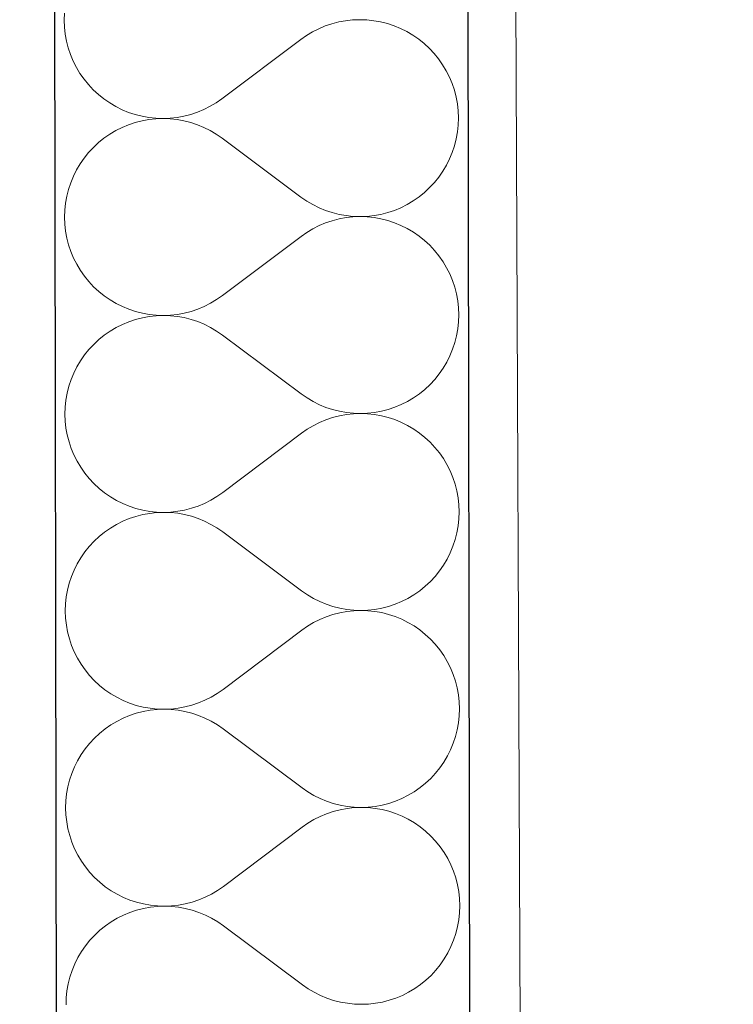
# Model space of a CAD drawing. Header units: millimetres. Extents: x -24674 to 2959, y -2716 to 20653.
# Tile 93 of 161: x -11148 to -10872, y 10876 to 11257. Entities that reach past the tile are written whole.
import ezdxf

# ---------------------------------------------------------------- set-up
doc = ezdxf.new("R2010")
doc.units = ezdxf.units.MM
doc.header["$MEASUREMENT"] = 0
doc.linetypes.add('Wipeout_Contour', pattern=[1000, 0, -1000])
for name, color, linetype in [('9._POHLED ZÁPADNÍ_1_Konstrukce - nosné', 7, 'Continuous'), ('9._POHLED ZÁPADNÍ_1_Nové_Konstrukce - nosné', 7, 'Continuous'), ('9._POHLED ZÁPADNÍ_1_Nové_Výplně - Povrchové', 7, 'Continuous'), ('9._POHLED ZÁPADNÍ_1_Nové_Výplně – Řezové', 7, 'Continuous'), ('9._POHLED ZÁPADNÍ_1_Nové_VÝTAH VAR 1', 7, 'Continuous'), ('9._POHLED ZÁPADNÍ_1_Výplně - Povrchové', 7, 'Continuous'), ('9._POHLED ZÁPADNÍ_1_VÝTAH VAR 1', 7, 'Continuous')]:
    doc.layers.add(name, color=color, linetype=linetype)

# ---------------------------------------------------------------- blocks, each defined once
blk = doc.blocks.new('*X21', base_point=(-27719.5, -6043.99))
at = {"layer": '9._POHLED ZÁPADNÍ_1_Nové_Výplně – Řezové', "color": 21, "linetype": 'Continuous', "lineweight": 20, "true_color": 0xffaaaa}
for p, q in [((-11130.77, 11259.19), (-11130.87, 11256.48)), ((-11130.87, 11256.48), (-11130.76, 11253.76)), ((-11130.76, 11253.76), (-11130.47, 11251.05)), ((-11029.92, 11254.24), (-11032.43, 11253.2)), ((-11027.34, 11255.11), (-11029.92, 11254.24)), ((-11024.7, 11255.79), (-11027.34, 11255.11)), ((-11022.03, 11256.28), (-11024.7, 11255.79)), ((-11019.32, 11256.57), (-11022.03, 11256.28)), ((-11016.6, 11256.68), (-11019.32, 11256.57)), ((-11013.89, 11256.59), (-11016.6, 11256.68)), ((-11011.18, 11256.3), (-11013.89, 11256.59)), ((-11008.5, 11255.83), (-11011.18, 11256.3)), ((-11005.86, 11255.16), (-11008.5, 11255.83)), ((-11003.28, 11254.31), (-11005.86, 11255.16)), ((-11000.76, 11253.27), (-11003.28, 11254.31)), ((-11130.47, 11251.05), (-11129.98, 11248.38)), ((-11037.19, 11250.58), (-11039.42, 11249.02)), ((-11034.86, 11251.97), (-11037.19, 11250.58)), ((-11032.43, 11253.2), (-11034.86, 11251.97)), ((-10998.33, 11252.06), (-11000.76, 11253.27)), ((-10995.99, 11250.68), (-10998.33, 11252.06)), ((-10993.75, 11249.13), (-10995.99, 11250.68)), ((-11129.98, 11248.38), (-11129.3, 11245.74)), ((-11129.3, 11245.74), (-11128.44, 11243.16)), ((-11039.42, 11249.02), (-11069.86, 11226.11)), ((-10991.63, 11247.43), (-10993.75, 11249.13)), ((-10989.63, 11245.58), (-10991.63, 11247.43)), ((-11128.44, 11243.16), (-11127.39, 11240.65)), ((-10987.77, 11243.59), (-10989.63, 11245.58)), ((-10986.06, 11241.48), (-10987.77, 11243.59)), ((-11127.39, 11240.65), (-11126.17, 11238.22)), ((-11126.17, 11238.22), (-11124.78, 11235.88)), ((-10984.51, 11239.24), (-10986.06, 11241.48)), ((-10983.11, 11236.91), (-10984.51, 11239.24)), ((-11124.78, 11235.88), (-11123.22, 11233.65)), ((-10981.89, 11234.48), (-10983.11, 11236.91)), ((-10980.84, 11231.96), (-10981.89, 11234.48)), ((-11123.22, 11233.65), (-11121.51, 11231.54)), ((-11121.51, 11231.54), (-11119.65, 11229.55)), ((-10979.98, 11229.39), (-10980.84, 11231.96)), ((-11119.65, 11229.55), (-11117.66, 11227.7)), ((-11117.66, 11227.7), (-11115.53, 11226)), ((-10979.3, 11226.75), (-10979.98, 11229.39)), ((-10978.81, 11224.07), (-10979.3, 11226.75)), ((-11115.53, 11226), (-11113.3, 11224.45)), ((-11113.3, 11224.45), (-11110.95, 11223.07)), ((-11110.95, 11223.07), (-11108.52, 11221.86)), ((-11076.86, 11221.93), (-11074.43, 11223.16)), ((-11074.43, 11223.16), (-11072.09, 11224.55)), ((-11072.09, 11224.55), (-11069.86, 11226.11)), ((-10978.52, 11221.37), (-10978.81, 11224.07)), ((-11108.52, 11221.86), (-11106, 11220.82)), ((-11106, 11220.82), (-11103.42, 11219.97)), ((-11103.42, 11219.97), (-11100.78, 11219.3)), ((-11100.78, 11219.3), (-11098.1, 11218.82)), ((-11087.26, 11218.85), (-11084.58, 11219.34)), ((-11084.58, 11219.34), (-11081.95, 11220.02)), ((-11081.95, 11220.02), (-11079.37, 11220.88)), ((-11079.37, 11220.88), (-11076.86, 11221.93)), ((-10978.42, 11218.65), (-10978.52, 11221.37)), ((-11105.99, 11216.03), (-11108.51, 11214.99)), ((-11103.41, 11216.89), (-11105.99, 11216.03)), ((-11100.78, 11217.57), (-11103.41, 11216.89)), ((-11098.1, 11218.05), (-11100.78, 11217.57)), ((-11098.1, 11218.82), (-11095.4, 11218.54)), ((-11095.4, 11218.35), (-11098.1, 11218.05)), ((-11095.4, 11218.54), (-11092.68, 11218.45)), ((-11092.68, 11218.45), (-11095.4, 11218.35)), ((-11092.68, 11218.45), (-11089.96, 11218.55)), ((-11089.96, 11218.35), (-11092.68, 11218.45)), ((-11089.96, 11218.55), (-11087.26, 11218.85)), ((-11087.25, 11218.07), (-11089.96, 11218.35)), ((-11084.58, 11217.59), (-11087.25, 11218.07)), ((-11081.94, 11216.92), (-11084.58, 11217.59)), ((-11079.36, 11216.06), (-11081.94, 11216.92)), ((-11076.84, 11215.02), (-11079.36, 11216.06)), ((-10978.8, 11213.23), (-10978.51, 11215.93)), ((-10978.51, 11215.93), (-10978.42, 11218.65)), ((-11113.27, 11212.37), (-11115.51, 11210.82)), ((-11110.94, 11213.76), (-11113.27, 11212.37)), ((-11108.51, 11214.99), (-11110.94, 11213.76)), ((-11074.41, 11213.81), (-11076.84, 11215.02)), ((-11072.07, 11212.42), (-11074.41, 11213.81)), ((-11069.83, 11210.87), (-11072.07, 11212.42)), ((-10979.27, 11210.55), (-10978.8, 11213.23)), ((-11117.62, 11209.11), (-11119.61, 11207.25)), ((-11115.51, 11210.82), (-11117.62, 11209.11)), ((-11039.32, 11188.07), (-11069.83, 11210.87)), ((-10980.8, 11205.33), (-10979.94, 11207.91)), ((-10979.94, 11207.91), (-10979.27, 11210.55)), ((-11121.46, 11205.26), (-11123.17, 11203.14)), ((-11119.61, 11207.25), (-11121.46, 11205.26)), ((-10981.83, 11202.81), (-10980.8, 11205.33)), ((-11124.71, 11200.9), (-11126.1, 11198.56)), ((-11123.17, 11203.14), (-11124.71, 11200.9)), ((-10984.43, 11198.04), (-10983.05, 11200.38)), ((-10983.05, 11200.38), (-10981.83, 11202.81)), ((-11126.1, 11198.56), (-11127.31, 11196.12)), ((-10985.98, 11195.8), (-10984.43, 11198.04)), ((-11128.35, 11193.61), (-11129.21, 11191.03)), ((-11127.31, 11196.12), (-11128.35, 11193.61)), ((-10989.54, 11191.69), (-10987.69, 11193.68)), ((-10987.69, 11193.68), (-10985.98, 11195.8)), ((-11129.21, 11191.03), (-11129.87, 11188.39)), ((-10993.64, 11188.12), (-10991.52, 11189.83)), ((-10991.52, 11189.83), (-10989.54, 11191.69)), ((-11130.35, 11185.71), (-11130.64, 11183)), ((-11129.87, 11188.39), (-11130.35, 11185.71)), ((-11039.32, 11188.07), (-11037.08, 11186.52)), ((-11037.08, 11186.52), (-11034.74, 11185.13)), ((-11034.74, 11185.13), (-11032.3, 11183.92)), ((-11000.64, 11183.95), (-10998.21, 11185.17)), ((-10998.21, 11185.17), (-10995.87, 11186.56)), ((-10995.87, 11186.56), (-10993.64, 11188.12)), ((-11130.64, 11183), (-11130.73, 11180.29)), ((-11032.3, 11183.92), (-11029.79, 11182.88)), ((-11029.79, 11182.88), (-11027.21, 11182.02)), ((-11027.21, 11182.02), (-11024.57, 11181.35)), ((-11024.57, 11181.35), (-11021.89, 11180.87)), ((-11011.05, 11180.88), (-11008.37, 11181.37)), ((-11008.37, 11181.37), (-11005.73, 11182.04)), ((-11005.73, 11182.04), (-11003.15, 11182.91)), ((-11003.15, 11182.91), (-11000.64, 11183.95)), ((-11130.73, 11180.29), (-11130.63, 11177.57)), ((-11130.63, 11177.57), (-11130.33, 11174.86)), ((-11029.78, 11178.05), (-11032.29, 11177)), ((-11027.2, 11178.92), (-11029.78, 11178.05)), ((-11024.57, 11179.6), (-11027.2, 11178.92)), ((-11021.89, 11180.09), (-11024.57, 11179.6)), ((-11021.89, 11180.87), (-11019.19, 11180.58)), ((-11019.19, 11180.38), (-11021.89, 11180.09)), ((-11019.19, 11180.58), (-11016.47, 11180.49)), ((-11016.47, 11180.49), (-11019.19, 11180.38)), ((-11016.47, 11180.49), (-11013.75, 11180.59)), ((-11013.75, 11180.4), (-11016.47, 11180.49)), ((-11013.75, 11180.59), (-11011.05, 11180.88)), ((-11011.04, 11180.11), (-11013.75, 11180.4)), ((-11008.37, 11179.64), (-11011.04, 11180.11)), ((-11005.73, 11178.97), (-11008.37, 11179.64)), ((-11003.15, 11178.12), (-11005.73, 11178.97)), ((-11000.63, 11177.08), (-11003.15, 11178.12)), ((-11130.33, 11174.86), (-11129.84, 11172.19)), ((-11037.06, 11174.39), (-11039.29, 11172.83)), ((-11034.72, 11175.78), (-11037.06, 11174.39)), ((-11032.29, 11177), (-11034.72, 11175.78)), ((-10998.19, 11175.87), (-11000.63, 11177.08)), ((-10995.85, 11174.49), (-10998.19, 11175.87)), ((-10993.61, 11172.94), (-10995.85, 11174.49)), ((-11129.84, 11172.19), (-11129.17, 11169.55)), ((-11129.17, 11169.55), (-11128.3, 11166.97)), ((-11039.29, 11172.83), (-11069.72, 11149.92)), ((-10991.49, 11171.24), (-10993.61, 11172.94)), ((-10989.5, 11169.39), (-10991.49, 11171.24)), ((-11128.3, 11166.97), (-11127.26, 11164.46)), ((-10987.64, 11167.4), (-10989.5, 11169.39)), ((-10985.93, 11165.28), (-10987.64, 11167.4)), ((-11127.26, 11164.46), (-11126.03, 11162.03)), ((-11126.03, 11162.03), (-11124.64, 11159.69)), ((-10984.37, 11163.05), (-10985.93, 11165.28)), ((-10982.98, 11160.72), (-10984.37, 11163.05)), ((-11124.64, 11159.69), (-11123.09, 11157.46)), ((-10981.76, 11158.29), (-10982.98, 11160.72)), ((-10980.71, 11155.77), (-10981.76, 11158.29)), ((-11123.09, 11157.46), (-11121.37, 11155.35)), ((-11121.37, 11155.35), (-11119.52, 11153.36)), ((-10979.85, 11153.19), (-10980.71, 11155.77)), ((-11119.52, 11153.36), (-11117.52, 11151.51)), ((-11117.52, 11151.51), (-11115.4, 11149.81)), ((-10979.17, 11150.56), (-10979.85, 11153.19)), ((-10978.68, 11147.88), (-10979.17, 11150.56)), ((-11115.4, 11149.81), (-11113.16, 11148.26)), ((-11113.16, 11148.26), (-11110.82, 11146.88)), ((-11110.82, 11146.88), (-11108.38, 11145.67)), ((-11076.72, 11145.74), (-11074.29, 11146.97)), ((-11074.29, 11146.97), (-11071.95, 11148.36)), ((-11071.95, 11148.36), (-11069.72, 11149.92)), ((-10978.38, 11145.18), (-10978.68, 11147.88)), ((-11108.38, 11145.67), (-11105.87, 11144.63)), ((-11105.87, 11144.63), (-11103.28, 11143.78)), ((-11103.28, 11143.78), (-11100.65, 11143.11)), ((-11100.65, 11143.11), (-11097.97, 11142.63)), ((-11087.12, 11142.66), (-11084.44, 11143.15)), ((-11084.44, 11143.15), (-11081.81, 11143.83)), ((-11081.81, 11143.83), (-11079.23, 11144.69)), ((-11079.23, 11144.69), (-11076.72, 11145.74)), ((-10978.28, 11142.46), (-10978.38, 11145.18)), ((-11105.86, 11139.84), (-11108.37, 11138.79)), ((-11103.28, 11140.7), (-11105.86, 11139.84)), ((-11100.64, 11141.38), (-11103.28, 11140.7)), ((-11097.97, 11141.86), (-11100.64, 11141.38)), ((-11097.97, 11142.63), (-11095.26, 11142.35)), ((-11095.26, 11142.16), (-11097.97, 11141.86)), ((-11095.26, 11142.35), (-11092.54, 11142.26)), ((-11092.54, 11142.26), (-11095.26, 11142.16)), ((-11092.54, 11142.26), (-11089.82, 11142.36)), ((-11089.82, 11142.16), (-11092.54, 11142.26)), ((-11089.82, 11142.36), (-11087.12, 11142.66)), ((-11087.12, 11141.88), (-11089.82, 11142.16)), ((-11084.44, 11141.4), (-11087.12, 11141.88)), ((-11081.8, 11140.73), (-11084.44, 11141.4)), ((-11079.22, 11139.87), (-11081.8, 11140.73)), ((-11076.71, 11138.83), (-11079.22, 11139.87)), ((-10978.66, 11137.04), (-10978.37, 11139.74)), ((-10978.37, 11139.74), (-10978.28, 11142.46)), ((-11113.14, 11136.18), (-11115.37, 11134.63)), ((-11110.8, 11137.57), (-11113.14, 11136.18)), ((-11108.37, 11138.79), (-11110.8, 11137.57)), ((-11074.27, 11137.62), (-11076.71, 11138.83)), ((-11071.93, 11136.23), (-11074.27, 11137.62)), ((-11069.7, 11134.68), (-11071.93, 11136.23)), ((-10979.14, 11134.36), (-10978.66, 11137.04)), ((-11117.49, 11132.92), (-11119.48, 11131.06)), ((-11115.37, 11134.63), (-11117.49, 11132.92)), ((-11039.18, 11111.88), (-11069.7, 11134.68)), ((-10980.66, 11129.14), (-10979.81, 11131.72)), ((-10979.81, 11131.72), (-10979.14, 11134.36)), ((-11121.33, 11129.07), (-11123.03, 11126.95)), ((-11119.48, 11131.06), (-11121.33, 11129.07)), ((-10981.7, 11126.62), (-10980.66, 11129.14)), ((-11124.58, 11124.71), (-11125.96, 11122.37)), ((-11123.03, 11126.95), (-11124.58, 11124.71)), ((-10984.3, 11121.85), (-10982.91, 11124.19)), ((-10982.91, 11124.19), (-10981.7, 11126.62)), ((-11125.96, 11122.37), (-11127.18, 11119.93)), ((-10985.85, 11119.61), (-10984.3, 11121.85)), ((-11128.22, 11117.42), (-11129.07, 11114.83)), ((-11127.18, 11119.93), (-11128.22, 11117.42)), ((-10989.4, 11115.49), (-10987.55, 11117.49)), ((-10987.55, 11117.49), (-10985.85, 11119.61)), ((-11129.07, 11114.83), (-11129.74, 11112.2)), ((-10993.51, 11111.93), (-10991.39, 11113.64)), ((-10991.39, 11113.64), (-10989.4, 11115.49)), ((-11130.22, 11109.52), (-11130.5, 11106.81)), ((-11129.74, 11112.2), (-11130.22, 11109.52)), ((-11039.18, 11111.88), (-11036.94, 11110.33)), ((-11036.94, 11110.33), (-11034.6, 11108.94)), ((-11034.6, 11108.94), (-11032.17, 11107.73)), ((-11000.51, 11107.76), (-10998.08, 11108.98)), ((-10998.08, 11108.98), (-10995.74, 11110.37)), ((-10995.74, 11110.37), (-10993.51, 11111.93)), ((-11130.5, 11106.81), (-11130.6, 11104.1)), ((-11032.17, 11107.73), (-11029.66, 11106.69)), ((-11029.66, 11106.69), (-11027.07, 11105.83)), ((-11027.07, 11105.83), (-11024.44, 11105.16)), ((-11024.44, 11105.16), (-11021.76, 11104.68)), ((-11010.91, 11104.69), (-11008.23, 11105.18)), ((-11008.23, 11105.18), (-11005.6, 11105.85)), ((-11005.6, 11105.85), (-11003.02, 11106.72)), ((-11003.02, 11106.72), (-11000.51, 11107.76)), ((-11130.6, 11104.1), (-11130.49, 11101.38)), ((-11130.49, 11101.38), (-11130.2, 11098.67)), ((-11029.65, 11101.86), (-11032.16, 11100.81)), ((-11027.07, 11102.73), (-11029.65, 11101.86)), ((-11024.43, 11103.41), (-11027.07, 11102.73)), ((-11021.76, 11103.9), (-11024.43, 11103.41)), ((-11021.76, 11104.68), (-11019.05, 11104.39)), ((-11019.05, 11104.19), (-11021.76, 11103.9)), ((-11019.05, 11104.39), (-11016.33, 11104.3)), ((-11016.33, 11104.3), (-11019.05, 11104.19)), ((-11016.33, 11104.3), (-11013.62, 11104.4)), ((-11013.62, 11104.21), (-11016.33, 11104.3)), ((-11013.62, 11104.4), (-11010.91, 11104.69)), ((-11010.91, 11103.92), (-11013.62, 11104.21)), ((-11008.23, 11103.45), (-11010.91, 11103.92)), ((-11005.59, 11102.78), (-11008.23, 11103.45)), ((-11003.01, 11101.93), (-11005.59, 11102.78)), ((-11000.49, 11100.89), (-11003.01, 11101.93)), ((-11130.2, 11098.67), (-11129.71, 11096)), ((-11036.92, 11098.2), (-11039.15, 11096.64)), ((-11034.59, 11099.59), (-11036.92, 11098.2)), ((-11032.16, 11100.81), (-11034.59, 11099.59)), ((-10998.06, 11099.68), (-11000.49, 11100.89)), ((-10995.72, 11098.3), (-10998.06, 11099.68)), ((-10993.48, 11096.75), (-10995.72, 11098.3)), ((-11129.71, 11096), (-11129.03, 11093.36)), ((-11129.03, 11093.36), (-11128.17, 11090.78)), ((-11039.15, 11096.64), (-11069.59, 11073.73)), ((-10991.36, 11095.05), (-10993.48, 11096.75)), ((-10989.36, 11093.2), (-10991.36, 11095.05)), ((-11128.17, 11090.78), (-11127.12, 11088.27)), ((-10987.5, 11091.21), (-10989.36, 11093.2)), ((-10985.79, 11089.09), (-10987.5, 11091.21)), ((-11127.12, 11088.27), (-11125.9, 11085.84)), ((-11125.9, 11085.84), (-11124.51, 11083.5)), ((-10984.24, 11086.86), (-10985.79, 11089.09)), ((-10982.84, 11084.53), (-10984.24, 11086.86)), ((-11124.51, 11083.5), (-11122.95, 11081.27)), ((-10981.62, 11082.1), (-10982.84, 11084.53)), ((-10980.57, 11079.58), (-10981.62, 11082.1)), ((-11122.95, 11081.27), (-11121.24, 11079.16)), ((-11121.24, 11079.16), (-11119.38, 11077.17)), ((-10979.71, 11077), (-10980.57, 11079.58)), ((-11119.38, 11077.17), (-11117.39, 11075.32)), ((-11117.39, 11075.32), (-11115.26, 11073.62)), ((-10979.03, 11074.37), (-10979.71, 11077)), ((-10978.54, 11071.69), (-10979.03, 11074.37)), ((-11115.26, 11073.62), (-11113.03, 11072.07)), ((-11113.03, 11072.07), (-11110.68, 11070.69)), ((-11110.68, 11070.69), (-11108.25, 11069.47)), ((-11076.59, 11069.55), (-11074.16, 11070.78)), ((-11074.16, 11070.78), (-11071.82, 11072.17)), ((-11071.82, 11072.17), (-11069.59, 11073.73)), ((-10978.25, 11068.99), (-10978.54, 11071.69)), ((-11108.25, 11069.47), (-11105.73, 11068.44)), ((-11105.73, 11068.44), (-11103.15, 11067.59)), ((-11103.15, 11067.59), (-11100.51, 11066.92)), ((-11100.51, 11066.92), (-11097.83, 11066.44)), ((-11086.99, 11066.47), (-11084.31, 11066.96)), ((-11084.31, 11066.96), (-11081.68, 11067.64)), ((-11081.68, 11067.64), (-11079.1, 11068.5)), ((-11079.1, 11068.5), (-11076.59, 11069.55)), ((-10978.15, 11066.27), (-10978.25, 11068.99)), ((-11105.72, 11063.65), (-11108.24, 11062.6)), ((-11103.14, 11064.51), (-11105.72, 11063.65)), ((-11100.51, 11065.19), (-11103.14, 11064.51)), ((-11097.83, 11065.67), (-11100.51, 11065.19)), ((-11097.83, 11066.44), (-11095.13, 11066.16)), ((-11095.13, 11065.97), (-11097.83, 11065.67)), ((-11095.13, 11066.16), (-11092.41, 11066.07)), ((-11092.41, 11066.07), (-11095.13, 11065.97)), ((-11092.41, 11066.07), (-11089.69, 11066.17)), ((-11089.69, 11065.97), (-11092.41, 11066.07)), ((-11089.69, 11066.17), (-11086.99, 11066.47)), ((-11086.98, 11065.69), (-11089.69, 11065.97)), ((-11084.31, 11065.21), (-11086.98, 11065.69)), ((-11081.67, 11064.54), (-11084.31, 11065.21)), ((-11079.09, 11063.68), (-11081.67, 11064.54)), ((-11076.57, 11062.64), (-11079.09, 11063.68)), ((-10978.53, 11060.85), (-10978.24, 11063.55)), ((-10978.24, 11063.55), (-10978.15, 11066.27)), ((-11113, 11059.99), (-11115.24, 11058.44)), ((-11110.67, 11061.38), (-11113, 11059.99)), ((-11108.24, 11062.6), (-11110.67, 11061.38)), ((-11074.14, 11061.42), (-11076.57, 11062.64)), ((-11071.8, 11060.04), (-11074.14, 11061.42)), ((-11069.56, 11058.49), (-11071.8, 11060.04)), ((-10979, 11058.17), (-10978.53, 11060.85)), ((-11117.35, 11056.73), (-11119.34, 11054.87)), ((-11115.24, 11058.44), (-11117.35, 11056.73)), ((-11039.05, 11035.69), (-11069.56, 11058.49)), ((-10980.53, 11052.95), (-10979.67, 11055.53)), ((-10979.67, 11055.53), (-10979, 11058.17)), ((-11121.19, 11052.88), (-11122.9, 11050.76)), ((-11119.34, 11054.87), (-11121.19, 11052.88)), ((-10981.56, 11050.43), (-10980.53, 11052.95)), ((-11124.44, 11048.52), (-11125.83, 11046.18)), ((-11122.9, 11050.76), (-11124.44, 11048.52)), ((-10984.16, 11045.66), (-10982.78, 11048)), ((-10982.78, 11048), (-10981.56, 11050.43)), ((-11125.83, 11046.18), (-11127.04, 11043.74)), ((-10985.71, 11043.42), (-10984.16, 11045.66)), ((-11128.08, 11041.23), (-11128.94, 11038.64)), ((-11127.04, 11043.74), (-11128.08, 11041.23)), ((-10989.27, 11039.3), (-10987.41, 11041.3)), ((-10987.41, 11041.3), (-10985.71, 11043.42)), ((-11128.94, 11038.64), (-11129.6, 11036.01)), ((-10993.37, 11035.74), (-10991.25, 11037.45)), ((-10991.25, 11037.45), (-10989.27, 11039.3)), ((-11130.08, 11033.33), (-11130.37, 11030.62)), ((-11129.6, 11036.01), (-11130.08, 11033.33)), ((-11039.05, 11035.69), (-11036.81, 11034.14)), ((-11036.81, 11034.14), (-11034.47, 11032.75)), ((-11034.47, 11032.75), (-11032.03, 11031.53)), ((-11000.37, 11031.57), (-10997.94, 11032.79)), ((-10997.94, 11032.79), (-10995.6, 11034.18)), ((-10995.6, 11034.18), (-10993.37, 11035.74)), ((-11130.37, 11030.62), (-11130.46, 11027.9)), ((-11032.03, 11031.53), (-11029.52, 11030.5)), ((-11029.52, 11030.5), (-11026.94, 11029.64)), ((-11026.94, 11029.64), (-11024.3, 11028.97)), ((-11024.3, 11028.97), (-11021.62, 11028.49)), ((-11010.78, 11028.5), (-11008.1, 11028.99)), ((-11008.1, 11028.99), (-11005.46, 11029.66)), ((-11005.46, 11029.66), (-11002.88, 11030.53)), ((-11002.88, 11030.53), (-11000.37, 11031.57)), ((-11130.46, 11027.9), (-11130.36, 11025.19)), ((-11130.36, 11025.19), (-11130.06, 11022.48)), ((-11029.51, 11025.67), (-11032.02, 11024.62)), ((-11026.93, 11026.54), (-11029.51, 11025.67)), ((-11024.3, 11027.22), (-11026.93, 11026.54)), ((-11021.62, 11027.71), (-11024.3, 11027.22)), ((-11021.62, 11028.49), (-11018.92, 11028.2)), ((-11018.92, 11028), (-11021.62, 11027.71)), ((-11018.92, 11028.2), (-11016.2, 11028.11)), ((-11016.2, 11028.11), (-11018.92, 11028)), ((-11016.2, 11028.11), (-11013.48, 11028.21)), ((-11013.48, 11028.02), (-11016.2, 11028.11)), ((-11013.48, 11028.21), (-11010.78, 11028.5)), ((-11010.77, 11027.73), (-11013.48, 11028.02)), ((-11008.1, 11027.26), (-11010.77, 11027.73)), ((-11005.46, 11026.59), (-11008.1, 11027.26)), ((-11002.88, 11025.74), (-11005.46, 11026.59)), ((-11000.36, 11024.7), (-11002.88, 11025.74)), ((-11130.06, 11022.48), (-11129.57, 11019.81)), ((-11036.79, 11022.01), (-11039.02, 11020.45)), ((-11034.45, 11023.4), (-11036.79, 11022.01)), ((-11032.02, 11024.62), (-11034.45, 11023.4)), ((-10997.92, 11023.49), (-11000.36, 11024.7)), ((-10995.58, 11022.1), (-10997.92, 11023.49)), ((-10993.34, 11020.56), (-10995.58, 11022.1)), ((-11129.57, 11019.81), (-11128.9, 11017.17)), ((-11128.9, 11017.17), (-11128.03, 11014.59)), ((-11039.02, 11020.45), (-11069.45, 10997.54)), ((-10991.22, 11018.86), (-10993.34, 11020.56)), ((-10989.23, 11017.01), (-10991.22, 11018.86)), ((-11128.03, 11014.59), (-11126.99, 11012.08)), ((-10987.37, 11015.02), (-10989.23, 11017.01)), ((-10985.66, 11012.9), (-10987.37, 11015.02)), ((-11126.99, 11012.08), (-11125.76, 11009.65)), ((-11125.76, 11009.65), (-11124.37, 11007.31)), ((-10984.1, 11010.67), (-10985.66, 11012.9)), ((-10982.71, 11008.34), (-10984.1, 11010.67)), ((-11124.37, 11007.31), (-11122.82, 11005.08)), ((-10981.49, 11005.91), (-10982.71, 11008.34)), ((-10980.44, 11003.39), (-10981.49, 11005.91)), ((-11122.82, 11005.08), (-11121.1, 11002.97)), ((-11121.1, 11002.97), (-11119.25, 11000.98)), ((-10979.58, 11000.81), (-10980.44, 11003.39)), ((-11119.25, 11000.98), (-11117.25, 10999.13)), ((-11117.25, 10999.13), (-11115.13, 10997.43)), ((-10978.9, 10998.18), (-10979.58, 11000.81)), ((-10978.41, 10995.5), (-10978.9, 10998.18)), ((-11115.13, 10997.43), (-11112.89, 10995.88)), ((-11112.89, 10995.88), (-11110.55, 10994.5)), ((-11110.55, 10994.5), (-11108.11, 10993.28)), ((-11076.45, 10993.36), (-11074.02, 10994.59)), ((-11074.02, 10994.59), (-11071.68, 10995.98)), ((-11071.68, 10995.98), (-11069.45, 10997.54)), ((-10978.11, 10992.8), (-10978.41, 10995.5)), ((-11108.11, 10993.28), (-11105.6, 10992.25)), ((-11105.6, 10992.25), (-11103.01, 10991.4)), ((-11103.01, 10991.4), (-11100.38, 10990.73)), ((-11100.38, 10990.73), (-11097.7, 10990.25)), ((-11086.85, 10990.28), (-11084.17, 10990.77)), ((-11084.17, 10990.77), (-11081.54, 10991.45)), ((-11081.54, 10991.45), (-11078.96, 10992.31)), ((-11078.96, 10992.31), (-11076.45, 10993.36)), ((-10978.01, 10990.08), (-10978.11, 10992.8)), ((-11105.59, 10987.46), (-11108.1, 10986.41)), ((-11103.01, 10988.32), (-11105.59, 10987.46)), ((-11100.37, 10989), (-11103.01, 10988.32)), ((-11097.7, 10989.48), (-11100.37, 10989)), ((-11097.7, 10990.25), (-11094.99, 10989.97)), ((-11094.99, 10989.78), (-11097.7, 10989.48)), ((-11094.99, 10989.97), (-11092.27, 10989.88)), ((-11092.27, 10989.88), (-11094.99, 10989.78)), ((-11092.27, 10989.88), (-11089.55, 10989.98)), ((-11089.55, 10989.78), (-11092.27, 10989.88)), ((-11089.55, 10989.98), (-11086.85, 10990.28)), ((-11086.85, 10989.5), (-11089.55, 10989.78)), ((-11084.17, 10989.02), (-11086.85, 10989.5)), ((-11081.53, 10988.35), (-11084.17, 10989.02)), ((-11078.95, 10987.49), (-11081.53, 10988.35)), ((-11076.44, 10986.45), (-11078.95, 10987.49)), ((-10978.39, 10984.66), (-10978.1, 10987.36)), ((-10978.1, 10987.36), (-10978.01, 10990.08)), ((-11112.87, 10983.8), (-11115.1, 10982.25)), ((-11110.53, 10985.19), (-11112.87, 10983.8)), ((-11108.1, 10986.41), (-11110.53, 10985.19)), ((-11074, 10985.23), (-11076.44, 10986.45)), ((-11071.66, 10983.85), (-11074, 10985.23)), ((-11069.43, 10982.3), (-11071.66, 10983.85)), ((-10978.87, 10981.98), (-10978.39, 10984.66)), ((-11117.22, 10980.54), (-11119.21, 10978.68)), ((-11115.1, 10982.25), (-11117.22, 10980.54)), ((-11038.91, 10959.5), (-11069.43, 10982.3)), ((-10980.39, 10976.76), (-10979.54, 10979.34)), ((-10979.54, 10979.34), (-10978.87, 10981.98)), ((-11121.06, 10976.69), (-11122.76, 10974.57)), ((-11119.21, 10978.68), (-11121.06, 10976.69)), ((-10981.43, 10974.24), (-10980.39, 10976.76)), ((-11124.31, 10972.33), (-11125.69, 10969.99)), ((-11122.76, 10974.57), (-11124.31, 10972.33)), ((-10984.03, 10969.47), (-10982.64, 10971.81)), ((-10982.64, 10971.81), (-10981.43, 10974.24)), ((-11125.69, 10969.99), (-11126.91, 10967.55)), ((-10985.58, 10967.23), (-10984.03, 10969.47)), ((-11127.95, 10965.04), (-11128.8, 10962.45)), ((-11126.91, 10967.55), (-11127.95, 10965.04)), ((-10989.13, 10963.11), (-10987.28, 10965.11)), ((-10987.28, 10965.11), (-10985.58, 10967.23)), ((-11128.8, 10962.45), (-11129.47, 10959.82)), ((-10993.24, 10959.55), (-10991.12, 10961.26)), ((-10991.12, 10961.26), (-10989.13, 10963.11)), ((-11129.95, 10957.14), (-11130.23, 10954.43)), ((-11129.47, 10959.82), (-11129.95, 10957.14)), ((-11038.91, 10959.5), (-11036.67, 10957.95)), ((-11036.67, 10957.95), (-11034.33, 10956.56)), ((-11034.33, 10956.56), (-11031.9, 10955.34)), ((-11000.24, 10955.38), (-10997.81, 10956.6)), ((-10997.81, 10956.6), (-10995.47, 10957.99)), ((-10995.47, 10957.99), (-10993.24, 10959.55)), ((-11130.23, 10954.43), (-11130.33, 10951.71)), ((-11031.9, 10955.34), (-11029.38, 10954.31)), ((-11029.38, 10954.31), (-11026.8, 10953.45)), ((-11026.8, 10953.45), (-11024.17, 10952.78)), ((-11024.17, 10952.78), (-11021.49, 10952.3)), ((-11010.64, 10952.31), (-11007.96, 10952.8)), ((-11007.96, 10952.8), (-11005.33, 10953.47)), ((-11005.33, 10953.47), (-11002.75, 10954.34)), ((-11002.75, 10954.34), (-11000.24, 10955.38)), ((-11130.33, 10951.71), (-11130.22, 10949)), ((-11130.22, 10949), (-11129.93, 10946.29)), ((-11029.38, 10949.48), (-11031.89, 10948.43)), ((-11026.8, 10950.35), (-11029.38, 10949.48)), ((-11024.16, 10951.03), (-11026.8, 10950.35)), ((-11021.49, 10951.52), (-11024.16, 10951.03)), ((-11021.49, 10952.3), (-11018.78, 10952.01)), ((-11018.78, 10951.81), (-11021.49, 10951.52)), ((-11018.78, 10952.01), (-11016.06, 10951.92)), ((-11016.06, 10951.92), (-11018.78, 10951.81)), ((-11016.06, 10951.92), (-11013.35, 10952.02)), ((-11013.35, 10951.83), (-11016.06, 10951.92)), ((-11013.35, 10952.02), (-11010.64, 10952.31)), ((-11010.64, 10951.54), (-11013.35, 10951.83)), ((-11007.96, 10951.07), (-11010.64, 10951.54)), ((-11005.32, 10950.4), (-11007.96, 10951.07)), ((-11002.74, 10949.55), (-11005.32, 10950.4)), ((-11000.22, 10948.51), (-11002.74, 10949.55)), ((-11129.93, 10946.29), (-11129.44, 10943.62)), ((-11036.65, 10945.82), (-11038.88, 10944.26)), ((-11034.32, 10947.21), (-11036.65, 10945.82)), ((-11031.89, 10948.43), (-11034.32, 10947.21)), ((-10997.79, 10947.3), (-11000.22, 10948.51)), ((-10995.45, 10945.91), (-10997.79, 10947.3)), ((-10993.21, 10944.37), (-10995.45, 10945.91)), ((-11129.44, 10943.62), (-11128.76, 10940.98)), ((-11128.76, 10940.98), (-11127.9, 10938.4)), ((-11038.88, 10944.26), (-11069.32, 10921.35)), ((-10991.09, 10942.67), (-10993.21, 10944.37)), ((-10989.09, 10940.82), (-10991.09, 10942.67)), ((-11127.9, 10938.4), (-11126.85, 10935.89)), ((-10987.23, 10938.83), (-10989.09, 10940.82)), ((-10985.52, 10936.71), (-10987.23, 10938.83)), ((-11126.85, 10935.89), (-11125.63, 10933.46)), ((-11125.63, 10933.46), (-11124.24, 10931.12)), ((-10983.97, 10934.48), (-10985.52, 10936.71)), ((-10982.57, 10932.15), (-10983.97, 10934.48)), ((-11124.24, 10931.12), (-11122.68, 10928.89)), ((-10981.35, 10929.71), (-10982.57, 10932.15)), ((-10980.3, 10927.2), (-10981.35, 10929.71)), ((-11122.68, 10928.89), (-11120.97, 10926.78)), ((-11120.97, 10926.78), (-11119.11, 10924.79)), ((-10979.44, 10924.62), (-10980.3, 10927.2)), ((-11119.11, 10924.79), (-11117.12, 10922.94)), ((-11117.12, 10922.94), (-11114.99, 10921.24)), ((-10978.76, 10921.99), (-10979.44, 10924.62)), ((-10978.27, 10919.31), (-10978.76, 10921.99)), ((-11114.99, 10921.24), (-11112.76, 10919.69)), ((-11112.76, 10919.69), (-11110.41, 10918.31)), ((-11110.41, 10918.31), (-11107.98, 10917.09)), ((-11076.32, 10917.17), (-11073.89, 10918.39)), ((-11073.89, 10918.39), (-11071.55, 10919.79)), ((-11071.55, 10919.79), (-11069.32, 10921.35)), ((-10977.98, 10916.61), (-10978.27, 10919.31)), ((-11107.98, 10917.09), (-11105.46, 10916.06)), ((-11105.46, 10916.06), (-11102.88, 10915.21)), ((-11102.88, 10915.21), (-11100.24, 10914.54)), ((-11100.24, 10914.54), (-11097.56, 10914.06)), ((-11086.72, 10914.09), (-11084.04, 10914.58)), ((-11084.04, 10914.58), (-11081.41, 10915.26)), ((-11081.41, 10915.26), (-11078.83, 10916.12)), ((-11078.83, 10916.12), (-11076.32, 10917.17)), ((-10977.88, 10913.89), (-10977.98, 10916.61)), ((-11105.45, 10911.27), (-11107.97, 10910.22)), ((-11102.87, 10912.13), (-11105.45, 10911.27)), ((-11100.24, 10912.81), (-11102.87, 10912.13)), ((-11097.56, 10913.29), (-11100.24, 10912.81)), ((-11097.56, 10914.06), (-11094.86, 10913.78)), ((-11094.86, 10913.59), (-11097.56, 10913.29)), ((-11094.86, 10913.78), (-11092.14, 10913.69)), ((-11092.14, 10913.69), (-11094.86, 10913.59)), ((-11092.14, 10913.69), (-11089.42, 10913.79)), ((-11089.42, 10913.59), (-11092.14, 10913.69)), ((-11089.42, 10913.79), (-11086.72, 10914.09)), ((-11086.71, 10913.31), (-11089.42, 10913.59)), ((-11084.04, 10912.82), (-11086.71, 10913.31)), ((-11081.4, 10912.15), (-11084.04, 10912.82)), ((-11078.82, 10911.3), (-11081.4, 10912.15)), ((-11076.3, 10910.26), (-11078.82, 10911.3)), ((-10978.26, 10908.47), (-10977.97, 10911.17)), ((-10977.97, 10911.17), (-10977.88, 10913.89)), ((-11112.73, 10907.61), (-11114.97, 10906.06)), ((-11110.4, 10909), (-11112.73, 10907.61)), ((-11107.97, 10910.22), (-11110.4, 10909)), ((-11073.87, 10909.04), (-11076.3, 10910.26)), ((-11071.53, 10907.66), (-11073.87, 10909.04)), ((-11069.29, 10906.11), (-11071.53, 10907.66)), ((-10978.73, 10905.79), (-10978.26, 10908.47)), ((-11117.08, 10904.35), (-11119.07, 10902.49)), ((-11114.97, 10906.06), (-11117.08, 10904.35)), ((-11038.78, 10883.31), (-11069.29, 10906.11)), ((-10980.26, 10900.57), (-10979.4, 10903.15)), ((-10979.4, 10903.15), (-10978.73, 10905.79)), ((-11120.92, 10900.5), (-11122.63, 10898.38)), ((-11119.07, 10902.49), (-11120.92, 10900.5)), ((-10981.29, 10898.05), (-10980.26, 10900.57)), ((-11124.17, 10896.14), (-11125.56, 10893.8)), ((-11122.63, 10898.38), (-11124.17, 10896.14)), ((-10983.89, 10893.28), (-10982.51, 10895.62)), ((-10982.51, 10895.62), (-10981.29, 10898.05)), ((-11125.56, 10893.8), (-11126.77, 10891.36)), ((-10985.44, 10891.04), (-10983.89, 10893.28)), ((-11127.81, 10888.85), (-11128.66, 10886.26)), ((-11126.77, 10891.36), (-11127.81, 10888.85)), ((-10989, 10886.92), (-10987.14, 10888.92)), ((-10987.14, 10888.92), (-10985.44, 10891.04)), ((-11128.66, 10886.26), (-11129.33, 10883.63)), ((-10993.1, 10883.36), (-10990.98, 10885.07)), ((-10990.98, 10885.07), (-10989, 10886.92)), ((-11129.81, 10880.95), (-11130.1, 10878.24)), ((-11129.33, 10883.63), (-11129.81, 10880.95)), ((-11038.78, 10883.31), (-11036.54, 10881.76)), ((-11036.54, 10881.76), (-11034.2, 10880.37)), ((-11034.2, 10880.37), (-11031.76, 10879.15)), ((-11000.1, 10879.19), (-10997.67, 10880.41)), ((-10997.67, 10880.41), (-10995.33, 10881.8)), ((-10995.33, 10881.8), (-10993.1, 10883.36)), ((-11130.1, 10878.24), (-11130.19, 10875.52)), ((-11031.76, 10879.15), (-11029.25, 10878.12)), ((-11029.25, 10878.12), (-11026.67, 10877.26)), ((-11026.67, 10877.26), (-11024.03, 10876.59)), ((-11024.03, 10876.59), (-11021.35, 10876.11)), ((-11010.51, 10876.12), (-11007.83, 10876.61)), ((-11007.83, 10876.61), (-11005.19, 10877.28)), ((-11005.19, 10877.28), (-11002.61, 10878.15)), ((-11002.61, 10878.15), (-11000.1, 10879.19)), ((-11021.35, 10876.11), (-11018.65, 10875.82)), ((-11018.65, 10875.82), (-11015.93, 10875.73)), ((-11015.93, 10875.73), (-11013.21, 10875.83)), ((-11013.21, 10875.83), (-11010.51, 10876.12))]:
    blk.add_line(p, q, dxfattribs=at)

msp = doc.modelspace()

# ---------------------------------------------------------------- linework, layer by layer
at = {"layer": '9._POHLED ZÁPADNÍ_1_Nové_VÝTAH VAR 1', "color": 1, "linetype": 'Continuous', "lineweight": 25}
msp.add_line((-11131.41, 9414.66), (-11131.41, 11544.66), dxfattribs=at)

# ---------------------------------------------------------------- next in the draw order: wipeouts: each hides what was drawn before it
at = {"color": 254, "linetype": 'Wipeout_Contour', "lineweight": 0, "ltscale": 72283.801497}
msp.add_wipeout([(-11148.1, 18830.25), (-11130.82, 9083.32), (-10970.82, 9083.6), (-10988.08, 18817.53)], dxfattribs=at).dxf.layer = '9._POHLED ZÁPADNÍ_1_Nové_Výplně - Povrchové'

# ---------------------------------------------------------------- next in the draw order: linework, layer by layer
at = {"layer": '9._POHLED ZÁPADNÍ_1_Nové_Konstrukce - nosné', "color": 1, "linetype": 'Continuous', "lineweight": 25, "flags": 128}
for points in [[(-11148.1, 18830.25), (-11130.82, 9083.32)], [(-10970.82, 9083.6), (-10988.08, 18817.53)]]:
    msp.add_lwpolyline(points, dxfattribs=at)

# ---------------------------------------------------------------- next in the draw order: wipeouts: each hides what was drawn before it
at = {"color": 254, "linetype": 'Wipeout_Contour', "lineweight": 0, "ltscale": 70593.958106}
msp.add_wipeout([(-10986.72, 18366), (-10946.64, 9038.96), (-10496.64, 9040.89), (-10536.56, 18330.21)], dxfattribs=at).dxf.layer = '9._POHLED ZÁPADNÍ_1_Výplně - Povrchové'

# ---------------------------------------------------------------- next in the draw order: linework, layer by layer
at = {"layer": '9._POHLED ZÁPADNÍ_1_Konstrukce - nosné', "color": 251, "linetype": 'Continuous', "lineweight": 20, "true_color": 0x6a6a6a, "flags": 128}
msp.add_lwpolyline([(-10988.66, 18817.58), (-10946.75, 9064.83)], dxfattribs=at)

# ---------------------------------------------------------------- next in the draw order: wipeouts: each hides what was drawn before it
at = {"color": 254, "linetype": 'Wipeout_Contour', "lineweight": 0, "ltscale": 72283.801497}
msp.add_wipeout([(-11148.1, 18830.25), (-11130.82, 9083.32), (-10970.82, 9083.6), (-10988.08, 18817.53)], dxfattribs=at).dxf.layer = '9._POHLED ZÁPADNÍ_1_Nové_Výplně – Řezové'

# ---------------------------------------------------------------- next in the draw order: linework, layer by layer
at = {"layer": '9._POHLED ZÁPADNÍ_1_Nové_Konstrukce - nosné', "color": 1, "linetype": 'Continuous', "lineweight": 25, "flags": 128}
for points in [[(-11148.1, 18830.25), (-11130.82, 9083.32)], [(-10970.82, 9083.6), (-10988.08, 18817.53)]]:
    msp.add_lwpolyline(points, dxfattribs=at)

# ---------------------------------------------------------------- next in the draw order: block references
at = {"layer": '9._POHLED ZÁPADNÍ_1_VÝTAH VAR 1', "color": 9, "linetype": 'Continuous', "lineweight": 13}
msp.add_blockref('*X21', (-27719.5, -6043.99), dxfattribs=at)

doc.saveas('drawing.dxf')
